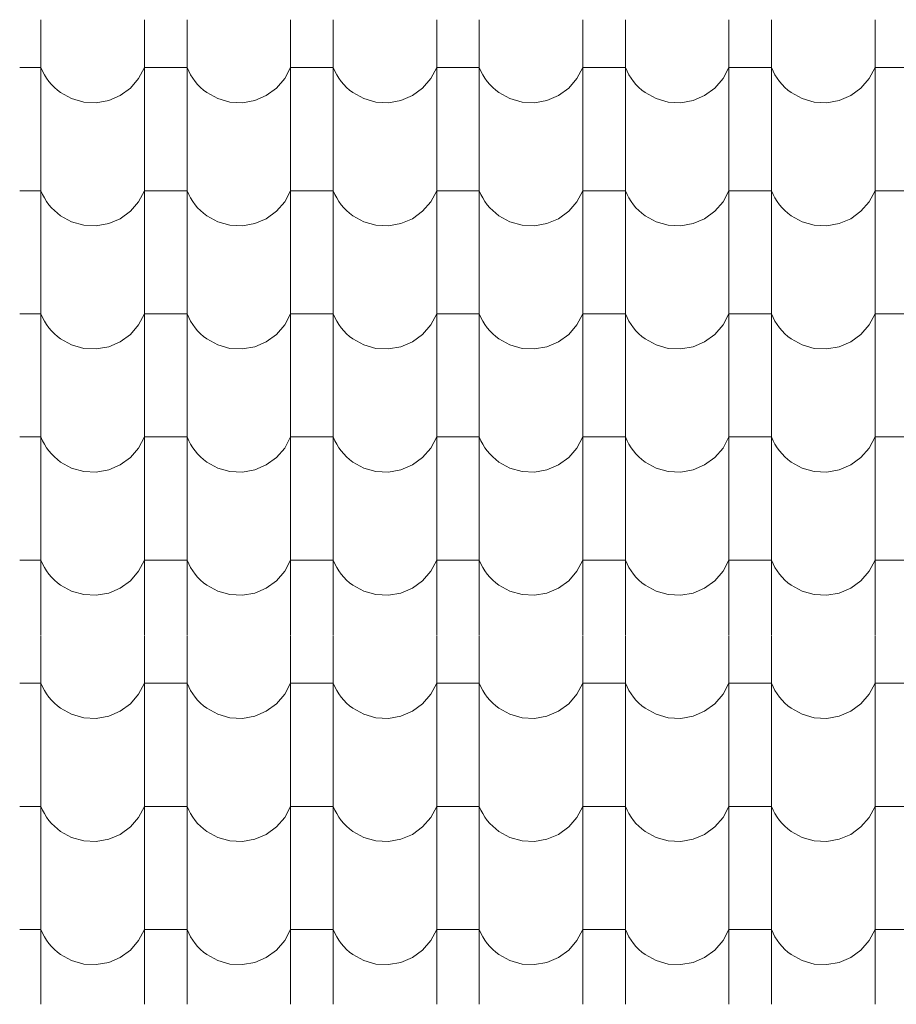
# Model space of a CAD drawing. Header units: millimetres. Extents: x -20699 to 32021, y -4298 to 11971.
# Tile 67 of 74: x -7775 to -6785, y 9107 to 10219. Entities that reach past the tile are written whole.
import ezdxf

# ---------------------------------------------------------------- set-up
doc = ezdxf.new("R2010")
doc.units = ezdxf.units.MM
doc.header["$MEASUREMENT"] = 0
doc.layers.add('A-A_1_Bourané_Výplně - Povrchové', color=7, linetype='Continuous')
doc.layers.add('A-A_1_Konstrukce - střechy a skořepiny', color=7, linetype='Continuous')

# ---------------------------------------------------------------- blocks, each defined once
blk = doc.blocks.new('*X1', base_point=(-21954.7, -8431.5))
at = {"layer": 'A-A_1_Bourané_Výplně - Povrchové', "color": 251, "linetype": 'Continuous', "lineweight": 20, "true_color": 0x6a6a6a}
for p, q in [((-7750.9, 10218.5), (-7750.9, 10080)), ((-7633.9, 10218.5), (-7633.9, 10080)), ((-7585.9, 10218.5), (-7585.9, 10080)), ((-7468.9, 10218.5), (-7468.9, 10080)), ((-7420.9, 10218.5), (-7420.9, 10080)), ((-7303.9, 10218.5), (-7303.9, 10080)), ((-7255.9, 10218.5), (-7255.9, 10080)), ((-7138.9, 10218.5), (-7138.9, 10080)), ((-7090.9, 10218.5), (-7090.9, 10080)), ((-6973.9, 10218.5), (-6973.9, 10080)), ((-6925.9, 10218.5), (-6925.9, 10080)), ((-6808.9, 10218.5), (-6808.9, 10080)), ((-7750.9, 10164.5), (-7774.9, 10164.5)), ((-7750.9, 10164.5), (-7749, 10160.3)), ((-7749, 10160.3), (-7746.9, 10156.3)), ((-7640.6, 10152), (-7633.9, 10164.5)), ((-7609.9, 10164.5), (-7633.9, 10164.5)), ((-7585.9, 10164.5), (-7609.9, 10164.5)), ((-7585.9, 10164.5), (-7584, 10160.3)), ((-7584, 10160.3), (-7581.9, 10156.3)), ((-7475.6, 10152), (-7468.9, 10164.5)), ((-7444.9, 10164.5), (-7468.9, 10164.5)), ((-7420.9, 10164.5), (-7444.9, 10164.5)), ((-7420.9, 10164.5), (-7419, 10160.3)), ((-7419, 10160.3), (-7416.9, 10156.3)), ((-7310.6, 10152), (-7303.9, 10164.5)), ((-7279.9, 10164.5), (-7303.9, 10164.5)), ((-7255.9, 10164.5), (-7279.9, 10164.5)), ((-7255.9, 10164.5), (-7254, 10160.3)), ((-7254, 10160.3), (-7251.9, 10156.3)), ((-7145.6, 10152), (-7138.9, 10164.5)), ((-7114.9, 10164.5), (-7138.9, 10164.5)), ((-7090.9, 10164.5), (-7114.9, 10164.5)), ((-7090.9, 10164.5), (-7089, 10160.3)), ((-7089, 10160.3), (-7086.9, 10156.3)), ((-6980.6, 10152), (-6973.9, 10164.5)), ((-6949.9, 10164.5), (-6973.9, 10164.5)), ((-6925.9, 10164.5), (-6949.9, 10164.5)), ((-6925.9, 10164.5), (-6924, 10160.3)), ((-6924, 10160.3), (-6921.9, 10156.3)), ((-6815.6, 10152), (-6808.9, 10164.5)), ((-6784.9, 10164.5), (-6808.9, 10164.5)), ((-6760.9, 10164.5), (-6784.9, 10164.5)), ((-7746.9, 10156.3), (-7744.5, 10152.4)), ((-7744.5, 10152.4), (-7741.8, 10148.7)), ((-7741.8, 10148.7), (-7738.9, 10145.3)), ((-7649.9, 10141.2), (-7640.6, 10152)), ((-7581.9, 10156.3), (-7579.5, 10152.4)), ((-7579.5, 10152.4), (-7576.8, 10148.7)), ((-7576.8, 10148.7), (-7573.9, 10145.3)), ((-7484.9, 10141.2), (-7475.6, 10152)), ((-7416.9, 10156.3), (-7414.5, 10152.4)), ((-7414.5, 10152.4), (-7411.8, 10148.7)), ((-7411.8, 10148.7), (-7408.9, 10145.3)), ((-7319.9, 10141.2), (-7310.6, 10152)), ((-7251.9, 10156.3), (-7249.5, 10152.4)), ((-7249.5, 10152.4), (-7246.8, 10148.7)), ((-7246.8, 10148.7), (-7243.9, 10145.3)), ((-7154.9, 10141.2), (-7145.6, 10152)), ((-7086.9, 10156.3), (-7084.5, 10152.4)), ((-7084.5, 10152.4), (-7081.8, 10148.7)), ((-7081.8, 10148.7), (-7078.9, 10145.3)), ((-6989.9, 10141.2), (-6980.6, 10152)), ((-6921.9, 10156.3), (-6919.5, 10152.4)), ((-6919.5, 10152.4), (-6916.8, 10148.7)), ((-6916.8, 10148.7), (-6913.9, 10145.3)), ((-6824.9, 10141.2), (-6815.6, 10152)), ((-7738.9, 10145.3), (-7735.7, 10142)), ((-7735.7, 10142), (-7732.3, 10139)), ((-7732.3, 10139), (-7728.7, 10136.2)), ((-7661.4, 10132.9), (-7649.9, 10141.2)), ((-7573.9, 10145.3), (-7570.7, 10142)), ((-7570.7, 10142), (-7567.3, 10139)), ((-7567.3, 10139), (-7563.7, 10136.2)), ((-7496.4, 10132.9), (-7484.9, 10141.2)), ((-7408.9, 10145.3), (-7405.7, 10142)), ((-7405.7, 10142), (-7402.3, 10139)), ((-7402.3, 10139), (-7398.7, 10136.2)), ((-7331.4, 10132.9), (-7319.9, 10141.2)), ((-7243.9, 10145.3), (-7240.7, 10142)), ((-7240.7, 10142), (-7237.3, 10139)), ((-7237.3, 10139), (-7233.7, 10136.2)), ((-7166.4, 10132.9), (-7154.9, 10141.2)), ((-7078.9, 10145.3), (-7075.7, 10142)), ((-7075.7, 10142), (-7072.3, 10139)), ((-7072.3, 10139), (-7068.7, 10136.2)), ((-7001.4, 10132.9), (-6989.9, 10141.2)), ((-6913.9, 10145.3), (-6910.7, 10142)), ((-6910.7, 10142), (-6907.3, 10139)), ((-6907.3, 10139), (-6903.7, 10136.2)), ((-6836.4, 10132.9), (-6824.9, 10141.2)), ((-7728.7, 10136.2), (-7716.2, 10129.4)), ((-7716.2, 10129.4), (-7702.6, 10125.5)), ((-7688.4, 10124.8), (-7674.4, 10127.3)), ((-7674.4, 10127.3), (-7661.4, 10132.9)), ((-7563.7, 10136.2), (-7551.2, 10129.4)), ((-7551.2, 10129.4), (-7537.6, 10125.5)), ((-7523.4, 10124.8), (-7509.4, 10127.3)), ((-7509.4, 10127.3), (-7496.4, 10132.9)), ((-7398.7, 10136.2), (-7386.2, 10129.4)), ((-7386.2, 10129.4), (-7372.6, 10125.5)), ((-7358.4, 10124.8), (-7344.4, 10127.3)), ((-7344.4, 10127.3), (-7331.4, 10132.9)), ((-7233.7, 10136.2), (-7221.2, 10129.4)), ((-7221.2, 10129.4), (-7207.6, 10125.5)), ((-7193.4, 10124.8), (-7179.4, 10127.3)), ((-7179.4, 10127.3), (-7166.4, 10132.9)), ((-7068.7, 10136.2), (-7056.2, 10129.4)), ((-7056.2, 10129.4), (-7042.6, 10125.5)), ((-7028.4, 10124.8), (-7014.4, 10127.3)), ((-7014.4, 10127.3), (-7001.4, 10132.9)), ((-6903.7, 10136.2), (-6891.2, 10129.4)), ((-6891.2, 10129.4), (-6877.6, 10125.5)), ((-6863.4, 10124.8), (-6849.4, 10127.3)), ((-6849.4, 10127.3), (-6836.4, 10132.9)), ((-7702.6, 10125.5), (-7688.4, 10124.8)), ((-7537.6, 10125.5), (-7523.4, 10124.8)), ((-7372.6, 10125.5), (-7358.4, 10124.8)), ((-7207.6, 10125.5), (-7193.4, 10124.8)), ((-7042.6, 10125.5), (-7028.4, 10124.8)), ((-6877.6, 10125.5), (-6863.4, 10124.8)), ((-7750.9, 10079.5), (-7750.9, 9941)), ((-7633.9, 10079.5), (-7633.9, 9941)), ((-7585.9, 10079.5), (-7585.9, 9941)), ((-7468.9, 10079.5), (-7468.9, 9941)), ((-7420.9, 10079.5), (-7420.9, 9941)), ((-7303.9, 10079.5), (-7303.9, 9941)), ((-7255.9, 10079.5), (-7255.9, 9941)), ((-7138.9, 10079.5), (-7138.9, 9941)), ((-7090.9, 10079.5), (-7090.9, 9941)), ((-6973.9, 10079.5), (-6973.9, 9941)), ((-6925.9, 10079.5), (-6925.9, 9941)), ((-6808.9, 10079.5), (-6808.9, 9941)), ((-7750.9, 10025.5), (-7774.9, 10025.5)), ((-7750.9, 10025.5), (-7749, 10021.3)), ((-7749, 10021.3), (-7746.9, 10017.3)), ((-7746.9, 10017.3), (-7744.5, 10013.4)), ((-7640.6, 10013), (-7633.9, 10025.5)), ((-7609.9, 10025.5), (-7633.9, 10025.5)), ((-7585.9, 10025.5), (-7609.9, 10025.5)), ((-7585.9, 10025.5), (-7584, 10021.3)), ((-7584, 10021.3), (-7581.9, 10017.3)), ((-7581.9, 10017.3), (-7579.5, 10013.4)), ((-7475.6, 10013), (-7468.9, 10025.5)), ((-7444.9, 10025.5), (-7468.9, 10025.5)), ((-7420.9, 10025.5), (-7444.9, 10025.5)), ((-7420.9, 10025.5), (-7419, 10021.3)), ((-7419, 10021.3), (-7416.9, 10017.3)), ((-7416.9, 10017.3), (-7414.5, 10013.4)), ((-7310.6, 10013), (-7303.9, 10025.5)), ((-7279.9, 10025.5), (-7303.9, 10025.5)), ((-7255.9, 10025.5), (-7279.9, 10025.5)), ((-7255.9, 10025.5), (-7254, 10021.3)), ((-7254, 10021.3), (-7251.9, 10017.3)), ((-7251.9, 10017.3), (-7249.5, 10013.4)), ((-7145.6, 10013), (-7138.9, 10025.5)), ((-7114.9, 10025.5), (-7138.9, 10025.5)), ((-7090.9, 10025.5), (-7114.9, 10025.5)), ((-7090.9, 10025.5), (-7089, 10021.3)), ((-7089, 10021.3), (-7086.9, 10017.3)), ((-7086.9, 10017.3), (-7084.5, 10013.4)), ((-6980.6, 10013), (-6973.9, 10025.5)), ((-6949.9, 10025.5), (-6973.9, 10025.5)), ((-6925.9, 10025.5), (-6949.9, 10025.5)), ((-6925.9, 10025.5), (-6924, 10021.3)), ((-6924, 10021.3), (-6921.9, 10017.3)), ((-6921.9, 10017.3), (-6919.5, 10013.4)), ((-6815.6, 10013), (-6808.9, 10025.5)), ((-6784.9, 10025.5), (-6808.9, 10025.5)), ((-6760.9, 10025.5), (-6784.9, 10025.5)), ((-7744.5, 10013.4), (-7741.8, 10009.7)), ((-7741.8, 10009.7), (-7738.9, 10006.3)), ((-7738.9, 10006.3), (-7735.7, 10003)), ((-7649.9, 10002.2), (-7640.6, 10013)), ((-7579.5, 10013.4), (-7576.8, 10009.7)), ((-7576.8, 10009.7), (-7573.9, 10006.3)), ((-7573.9, 10006.3), (-7570.7, 10003)), ((-7484.9, 10002.2), (-7475.6, 10013)), ((-7414.5, 10013.4), (-7411.8, 10009.7)), ((-7411.8, 10009.7), (-7408.9, 10006.3)), ((-7408.9, 10006.3), (-7405.7, 10003)), ((-7319.9, 10002.2), (-7310.6, 10013)), ((-7249.5, 10013.4), (-7246.8, 10009.7)), ((-7246.8, 10009.7), (-7243.9, 10006.3)), ((-7243.9, 10006.3), (-7240.7, 10003)), ((-7154.9, 10002.2), (-7145.6, 10013)), ((-7084.5, 10013.4), (-7081.8, 10009.7)), ((-7081.8, 10009.7), (-7078.9, 10006.3)), ((-7078.9, 10006.3), (-7075.7, 10003)), ((-6989.9, 10002.2), (-6980.6, 10013)), ((-6919.5, 10013.4), (-6916.8, 10009.7)), ((-6916.8, 10009.7), (-6913.9, 10006.3)), ((-6913.9, 10006.3), (-6910.7, 10003)), ((-6824.9, 10002.2), (-6815.6, 10013)), ((-7735.7, 10003), (-7732.3, 10000)), ((-7732.3, 10000), (-7728.7, 9997.2)), ((-7728.7, 9997.2), (-7716.2, 9990.4)), ((-7674.4, 9988.3), (-7661.4, 9993.9)), ((-7661.4, 9993.9), (-7649.9, 10002.2)), ((-7570.7, 10003), (-7567.3, 10000)), ((-7567.3, 10000), (-7563.7, 9997.2)), ((-7563.7, 9997.2), (-7551.2, 9990.4)), ((-7509.4, 9988.3), (-7496.4, 9993.9)), ((-7496.4, 9993.9), (-7484.9, 10002.2)), ((-7405.7, 10003), (-7402.3, 10000)), ((-7402.3, 10000), (-7398.7, 9997.2)), ((-7398.7, 9997.2), (-7386.2, 9990.4)), ((-7344.4, 9988.3), (-7331.4, 9993.9)), ((-7331.4, 9993.9), (-7319.9, 10002.2)), ((-7240.7, 10003), (-7237.3, 10000)), ((-7237.3, 10000), (-7233.7, 9997.2)), ((-7233.7, 9997.2), (-7221.2, 9990.4)), ((-7179.4, 9988.3), (-7166.4, 9993.9)), ((-7166.4, 9993.9), (-7154.9, 10002.2)), ((-7075.7, 10003), (-7072.3, 10000)), ((-7072.3, 10000), (-7068.7, 9997.2)), ((-7068.7, 9997.2), (-7056.2, 9990.4)), ((-7014.4, 9988.3), (-7001.4, 9993.9)), ((-7001.4, 9993.9), (-6989.9, 10002.2)), ((-6910.7, 10003), (-6907.3, 10000)), ((-6907.3, 10000), (-6903.7, 9997.2)), ((-6903.7, 9997.2), (-6891.2, 9990.4)), ((-6849.4, 9988.3), (-6836.4, 9993.9)), ((-6836.4, 9993.9), (-6824.9, 10002.2)), ((-7716.2, 9990.4), (-7702.6, 9986.5)), ((-7702.6, 9986.5), (-7688.4, 9985.8)), ((-7688.4, 9985.8), (-7674.4, 9988.3)), ((-7551.2, 9990.4), (-7537.6, 9986.5)), ((-7537.6, 9986.5), (-7523.4, 9985.8)), ((-7523.4, 9985.8), (-7509.4, 9988.3)), ((-7386.2, 9990.4), (-7372.6, 9986.5)), ((-7372.6, 9986.5), (-7358.4, 9985.8)), ((-7358.4, 9985.8), (-7344.4, 9988.3)), ((-7221.2, 9990.4), (-7207.6, 9986.5)), ((-7207.6, 9986.5), (-7193.4, 9985.8)), ((-7193.4, 9985.8), (-7179.4, 9988.3)), ((-7056.2, 9990.4), (-7042.6, 9986.5)), ((-7042.6, 9986.5), (-7028.4, 9985.8)), ((-7028.4, 9985.8), (-7014.4, 9988.3)), ((-6891.2, 9990.4), (-6877.6, 9986.5)), ((-6877.6, 9986.5), (-6863.4, 9985.8)), ((-6863.4, 9985.8), (-6849.4, 9988.3)), ((-7750.9, 9940.5), (-7750.9, 9802)), ((-7633.9, 9940.5), (-7633.9, 9802)), ((-7585.9, 9940.5), (-7585.9, 9802)), ((-7468.9, 9940.5), (-7468.9, 9802)), ((-7420.9, 9940.5), (-7420.9, 9802)), ((-7303.9, 9940.5), (-7303.9, 9802)), ((-7255.9, 9940.5), (-7255.9, 9802)), ((-7138.9, 9940.5), (-7138.9, 9802)), ((-7090.9, 9940.5), (-7090.9, 9802)), ((-6973.9, 9940.5), (-6973.9, 9802)), ((-6925.9, 9940.5), (-6925.9, 9802)), ((-6808.9, 9940.5), (-6808.9, 9802)), ((-7750.9, 9886.5), (-7774.9, 9886.5)), ((-7750.9, 9886.5), (-7749, 9882.3)), ((-7749, 9882.3), (-7746.9, 9878.3)), ((-7640.6, 9874), (-7633.9, 9886.5)), ((-7609.9, 9886.5), (-7633.9, 9886.5)), ((-7585.9, 9886.5), (-7609.9, 9886.5)), ((-7585.9, 9886.5), (-7584, 9882.3)), ((-7584, 9882.3), (-7581.9, 9878.3)), ((-7475.6, 9874), (-7468.9, 9886.5)), ((-7444.9, 9886.5), (-7468.9, 9886.5)), ((-7420.9, 9886.5), (-7444.9, 9886.5)), ((-7420.9, 9886.5), (-7419, 9882.3)), ((-7419, 9882.3), (-7416.9, 9878.3)), ((-7310.6, 9874), (-7303.9, 9886.5)), ((-7279.9, 9886.5), (-7303.9, 9886.5)), ((-7255.9, 9886.5), (-7279.9, 9886.5)), ((-7255.9, 9886.5), (-7254, 9882.3)), ((-7254, 9882.3), (-7251.9, 9878.3)), ((-7145.6, 9874), (-7138.9, 9886.5)), ((-7114.9, 9886.5), (-7138.9, 9886.5)), ((-7090.9, 9886.5), (-7114.9, 9886.5)), ((-7090.9, 9886.5), (-7089, 9882.3)), ((-7089, 9882.3), (-7086.9, 9878.3)), ((-6980.6, 9874), (-6973.9, 9886.5)), ((-6949.9, 9886.5), (-6973.9, 9886.5)), ((-6925.9, 9886.5), (-6949.9, 9886.5)), ((-6925.9, 9886.5), (-6924, 9882.3)), ((-6924, 9882.3), (-6921.9, 9878.3)), ((-6815.6, 9874), (-6808.9, 9886.5)), ((-6784.9, 9886.5), (-6808.9, 9886.5)), ((-6760.9, 9886.5), (-6784.9, 9886.5)), ((-7746.9, 9878.3), (-7744.5, 9874.4)), ((-7744.5, 9874.4), (-7741.8, 9870.7)), ((-7741.8, 9870.7), (-7738.9, 9867.3)), ((-7649.9, 9863.2), (-7640.6, 9874)), ((-7581.9, 9878.3), (-7579.5, 9874.4)), ((-7579.5, 9874.4), (-7576.8, 9870.7)), ((-7576.8, 9870.7), (-7573.9, 9867.3)), ((-7484.9, 9863.2), (-7475.6, 9874)), ((-7416.9, 9878.3), (-7414.5, 9874.4)), ((-7414.5, 9874.4), (-7411.8, 9870.7)), ((-7411.8, 9870.7), (-7408.9, 9867.3)), ((-7319.9, 9863.2), (-7310.6, 9874)), ((-7251.9, 9878.3), (-7249.5, 9874.4)), ((-7249.5, 9874.4), (-7246.8, 9870.7)), ((-7246.8, 9870.7), (-7243.9, 9867.3)), ((-7154.9, 9863.2), (-7145.6, 9874)), ((-7086.9, 9878.3), (-7084.5, 9874.4)), ((-7084.5, 9874.4), (-7081.8, 9870.7)), ((-7081.8, 9870.7), (-7078.9, 9867.3)), ((-6989.9, 9863.2), (-6980.6, 9874)), ((-6921.9, 9878.3), (-6919.5, 9874.4)), ((-6919.5, 9874.4), (-6916.8, 9870.7)), ((-6916.8, 9870.7), (-6913.9, 9867.3)), ((-6824.9, 9863.2), (-6815.6, 9874)), ((-7738.9, 9867.3), (-7735.7, 9864)), ((-7735.7, 9864), (-7732.3, 9861)), ((-7732.3, 9861), (-7728.7, 9858.2)), ((-7661.4, 9854.9), (-7649.9, 9863.2)), ((-7573.9, 9867.3), (-7570.7, 9864)), ((-7570.7, 9864), (-7567.3, 9861)), ((-7567.3, 9861), (-7563.7, 9858.2)), ((-7496.4, 9854.9), (-7484.9, 9863.2)), ((-7408.9, 9867.3), (-7405.7, 9864)), ((-7405.7, 9864), (-7402.3, 9861)), ((-7402.3, 9861), (-7398.7, 9858.2)), ((-7331.4, 9854.9), (-7319.9, 9863.2)), ((-7243.9, 9867.3), (-7240.7, 9864)), ((-7240.7, 9864), (-7237.3, 9861)), ((-7237.3, 9861), (-7233.7, 9858.2)), ((-7166.4, 9854.9), (-7154.9, 9863.2)), ((-7078.9, 9867.3), (-7075.7, 9864)), ((-7075.7, 9864), (-7072.3, 9861)), ((-7072.3, 9861), (-7068.7, 9858.2)), ((-7001.4, 9854.9), (-6989.9, 9863.2)), ((-6913.9, 9867.3), (-6910.7, 9864)), ((-6910.7, 9864), (-6907.3, 9861)), ((-6907.3, 9861), (-6903.7, 9858.2)), ((-6836.4, 9854.9), (-6824.9, 9863.2)), ((-7728.7, 9858.2), (-7716.2, 9851.4)), ((-7716.2, 9851.4), (-7702.6, 9847.5)), ((-7688.4, 9846.8), (-7674.4, 9849.3)), ((-7674.4, 9849.3), (-7661.4, 9854.9)), ((-7563.7, 9858.2), (-7551.2, 9851.4)), ((-7551.2, 9851.4), (-7537.6, 9847.5)), ((-7523.4, 9846.8), (-7509.4, 9849.3)), ((-7509.4, 9849.3), (-7496.4, 9854.9)), ((-7398.7, 9858.2), (-7386.2, 9851.4)), ((-7386.2, 9851.4), (-7372.6, 9847.5)), ((-7358.4, 9846.8), (-7344.4, 9849.3)), ((-7344.4, 9849.3), (-7331.4, 9854.9)), ((-7233.7, 9858.2), (-7221.2, 9851.4)), ((-7221.2, 9851.4), (-7207.6, 9847.5)), ((-7193.4, 9846.8), (-7179.4, 9849.3)), ((-7179.4, 9849.3), (-7166.4, 9854.9)), ((-7068.7, 9858.2), (-7056.2, 9851.4)), ((-7056.2, 9851.4), (-7042.6, 9847.5)), ((-7028.4, 9846.8), (-7014.4, 9849.3)), ((-7014.4, 9849.3), (-7001.4, 9854.9)), ((-6903.7, 9858.2), (-6891.2, 9851.4)), ((-6891.2, 9851.4), (-6877.6, 9847.5)), ((-6863.4, 9846.8), (-6849.4, 9849.3)), ((-6849.4, 9849.3), (-6836.4, 9854.9)), ((-7702.6, 9847.5), (-7688.4, 9846.8)), ((-7537.6, 9847.5), (-7523.4, 9846.8)), ((-7372.6, 9847.5), (-7358.4, 9846.8)), ((-7207.6, 9847.5), (-7193.4, 9846.8)), ((-7042.6, 9847.5), (-7028.4, 9846.8)), ((-6877.6, 9847.5), (-6863.4, 9846.8)), ((-7750.9, 9801.5), (-7750.9, 9663)), ((-7633.9, 9801.5), (-7633.9, 9663)), ((-7585.9, 9801.5), (-7585.9, 9663)), ((-7468.9, 9801.5), (-7468.9, 9663)), ((-7420.9, 9801.5), (-7420.9, 9663)), ((-7303.9, 9801.5), (-7303.9, 9663)), ((-7255.9, 9801.5), (-7255.9, 9663)), ((-7138.9, 9801.5), (-7138.9, 9663)), ((-7090.9, 9801.5), (-7090.9, 9663)), ((-6973.9, 9801.5), (-6973.9, 9663)), ((-6925.9, 9801.5), (-6925.9, 9663)), ((-6808.9, 9801.5), (-6808.9, 9663)), ((-7750.9, 9747.5), (-7774.9, 9747.5)), ((-7750.9, 9747.5), (-7749, 9743.3)), ((-7749, 9743.3), (-7746.9, 9739.3)), ((-7746.9, 9739.3), (-7744.5, 9735.4)), ((-7640.6, 9735), (-7633.9, 9747.5)), ((-7609.9, 9747.5), (-7633.9, 9747.5)), ((-7585.9, 9747.5), (-7609.9, 9747.5)), ((-7585.9, 9747.5), (-7584, 9743.3)), ((-7584, 9743.3), (-7581.9, 9739.3)), ((-7581.9, 9739.3), (-7579.5, 9735.4)), ((-7475.6, 9735), (-7468.9, 9747.5)), ((-7444.9, 9747.5), (-7468.9, 9747.5)), ((-7420.9, 9747.5), (-7444.9, 9747.5)), ((-7420.9, 9747.5), (-7419, 9743.3)), ((-7419, 9743.3), (-7416.9, 9739.3)), ((-7416.9, 9739.3), (-7414.5, 9735.4)), ((-7310.6, 9735), (-7303.9, 9747.5)), ((-7279.9, 9747.5), (-7303.9, 9747.5)), ((-7255.9, 9747.5), (-7279.9, 9747.5)), ((-7255.9, 9747.5), (-7254, 9743.3)), ((-7254, 9743.3), (-7251.9, 9739.3)), ((-7251.9, 9739.3), (-7249.5, 9735.4)), ((-7145.6, 9735), (-7138.9, 9747.5)), ((-7114.9, 9747.5), (-7138.9, 9747.5)), ((-7090.9, 9747.5), (-7114.9, 9747.5)), ((-7090.9, 9747.5), (-7089, 9743.3)), ((-7089, 9743.3), (-7086.9, 9739.3)), ((-7086.9, 9739.3), (-7084.5, 9735.4)), ((-6980.6, 9735), (-6973.9, 9747.5)), ((-6949.9, 9747.5), (-6973.9, 9747.5)), ((-6925.9, 9747.5), (-6949.9, 9747.5)), ((-6925.9, 9747.5), (-6924, 9743.3)), ((-6924, 9743.3), (-6921.9, 9739.3)), ((-6921.9, 9739.3), (-6919.5, 9735.4)), ((-6815.6, 9735), (-6808.9, 9747.5)), ((-6784.9, 9747.5), (-6808.9, 9747.5)), ((-6760.9, 9747.5), (-6784.9, 9747.5)), ((-7744.5, 9735.4), (-7741.8, 9731.7)), ((-7741.8, 9731.7), (-7738.9, 9728.3)), ((-7738.9, 9728.3), (-7735.7, 9725)), ((-7649.9, 9724.2), (-7640.6, 9735)), ((-7579.5, 9735.4), (-7576.8, 9731.7)), ((-7576.8, 9731.7), (-7573.9, 9728.3)), ((-7573.9, 9728.3), (-7570.7, 9725)), ((-7484.9, 9724.2), (-7475.6, 9735)), ((-7414.5, 9735.4), (-7411.8, 9731.7)), ((-7411.8, 9731.7), (-7408.9, 9728.3)), ((-7408.9, 9728.3), (-7405.7, 9725)), ((-7319.9, 9724.2), (-7310.6, 9735)), ((-7249.5, 9735.4), (-7246.8, 9731.7)), ((-7246.8, 9731.7), (-7243.9, 9728.3)), ((-7243.9, 9728.3), (-7240.7, 9725)), ((-7154.9, 9724.2), (-7145.6, 9735)), ((-7084.5, 9735.4), (-7081.8, 9731.7)), ((-7081.8, 9731.7), (-7078.9, 9728.3)), ((-7078.9, 9728.3), (-7075.7, 9725)), ((-6989.9, 9724.2), (-6980.6, 9735)), ((-6919.5, 9735.4), (-6916.8, 9731.7)), ((-6916.8, 9731.7), (-6913.9, 9728.3)), ((-6913.9, 9728.3), (-6910.7, 9725)), ((-6824.9, 9724.2), (-6815.6, 9735)), ((-7735.7, 9725), (-7732.3, 9722)), ((-7732.3, 9722), (-7728.7, 9719.2)), ((-7728.7, 9719.2), (-7716.2, 9712.4)), ((-7674.4, 9710.3), (-7661.4, 9715.9)), ((-7661.4, 9715.9), (-7649.9, 9724.2)), ((-7570.7, 9725), (-7567.3, 9722)), ((-7567.3, 9722), (-7563.7, 9719.2)), ((-7563.7, 9719.2), (-7551.2, 9712.4)), ((-7509.4, 9710.3), (-7496.4, 9715.9)), ((-7496.4, 9715.9), (-7484.9, 9724.2)), ((-7405.7, 9725), (-7402.3, 9722)), ((-7402.3, 9722), (-7398.7, 9719.2)), ((-7398.7, 9719.2), (-7386.2, 9712.4)), ((-7344.4, 9710.3), (-7331.4, 9715.9)), ((-7331.4, 9715.9), (-7319.9, 9724.2)), ((-7240.7, 9725), (-7237.3, 9722)), ((-7237.3, 9722), (-7233.7, 9719.2)), ((-7233.7, 9719.2), (-7221.2, 9712.4)), ((-7179.4, 9710.3), (-7166.4, 9715.9)), ((-7166.4, 9715.9), (-7154.9, 9724.2)), ((-7075.7, 9725), (-7072.3, 9722)), ((-7072.3, 9722), (-7068.7, 9719.2)), ((-7068.7, 9719.2), (-7056.2, 9712.4)), ((-7014.4, 9710.3), (-7001.4, 9715.9)), ((-7001.4, 9715.9), (-6989.9, 9724.2)), ((-6910.7, 9725), (-6907.3, 9722)), ((-6907.3, 9722), (-6903.7, 9719.2)), ((-6903.7, 9719.2), (-6891.2, 9712.4)), ((-6849.4, 9710.3), (-6836.4, 9715.9)), ((-6836.4, 9715.9), (-6824.9, 9724.2)), ((-7716.2, 9712.4), (-7702.6, 9708.5)), ((-7702.6, 9708.5), (-7688.4, 9707.8)), ((-7688.4, 9707.8), (-7674.4, 9710.3)), ((-7551.2, 9712.4), (-7537.6, 9708.5)), ((-7537.6, 9708.5), (-7523.4, 9707.8)), ((-7523.4, 9707.8), (-7509.4, 9710.3)), ((-7386.2, 9712.4), (-7372.6, 9708.5)), ((-7372.6, 9708.5), (-7358.4, 9707.8)), ((-7358.4, 9707.8), (-7344.4, 9710.3)), ((-7221.2, 9712.4), (-7207.6, 9708.5)), ((-7207.6, 9708.5), (-7193.4, 9707.8)), ((-7193.4, 9707.8), (-7179.4, 9710.3)), ((-7056.2, 9712.4), (-7042.6, 9708.5)), ((-7042.6, 9708.5), (-7028.4, 9707.8)), ((-7028.4, 9707.8), (-7014.4, 9710.3)), ((-6891.2, 9712.4), (-6877.6, 9708.5)), ((-6877.6, 9708.5), (-6863.4, 9707.8)), ((-6863.4, 9707.8), (-6849.4, 9710.3)), ((-7750.9, 9662.5), (-7750.9, 9524)), ((-7633.9, 9662.5), (-7633.9, 9524)), ((-7585.9, 9662.5), (-7585.9, 9524)), ((-7468.9, 9662.5), (-7468.9, 9524)), ((-7420.9, 9662.5), (-7420.9, 9524)), ((-7303.9, 9662.5), (-7303.9, 9524)), ((-7255.9, 9662.5), (-7255.9, 9524)), ((-7138.9, 9662.5), (-7138.9, 9524)), ((-7090.9, 9662.5), (-7090.9, 9524)), ((-6973.9, 9662.5), (-6973.9, 9524)), ((-6925.9, 9662.5), (-6925.9, 9524)), ((-6808.9, 9662.5), (-6808.9, 9524)), ((-7750.9, 9608.5), (-7774.9, 9608.5)), ((-7750.9, 9608.5), (-7749, 9604.3)), ((-7749, 9604.3), (-7746.9, 9600.3)), ((-7640.6, 9596), (-7633.9, 9608.5)), ((-7609.9, 9608.5), (-7633.9, 9608.5)), ((-7585.9, 9608.5), (-7609.9, 9608.5)), ((-7585.9, 9608.5), (-7584, 9604.3)), ((-7584, 9604.3), (-7581.9, 9600.3)), ((-7475.6, 9596), (-7468.9, 9608.5)), ((-7444.9, 9608.5), (-7468.9, 9608.5)), ((-7420.9, 9608.5), (-7444.9, 9608.5)), ((-7420.9, 9608.5), (-7419, 9604.3)), ((-7419, 9604.3), (-7416.9, 9600.3)), ((-7310.6, 9596), (-7303.9, 9608.5)), ((-7279.9, 9608.5), (-7303.9, 9608.5)), ((-7255.9, 9608.5), (-7279.9, 9608.5)), ((-7255.9, 9608.5), (-7254, 9604.3)), ((-7254, 9604.3), (-7251.9, 9600.3)), ((-7145.6, 9596), (-7138.9, 9608.5)), ((-7114.9, 9608.5), (-7138.9, 9608.5)), ((-7090.9, 9608.5), (-7114.9, 9608.5)), ((-7090.9, 9608.5), (-7089, 9604.3)), ((-7089, 9604.3), (-7086.9, 9600.3)), ((-6980.6, 9596), (-6973.9, 9608.5)), ((-6949.9, 9608.5), (-6973.9, 9608.5)), ((-6925.9, 9608.5), (-6949.9, 9608.5)), ((-6925.9, 9608.5), (-6924, 9604.3)), ((-6924, 9604.3), (-6921.9, 9600.3)), ((-6815.6, 9596), (-6808.9, 9608.5)), ((-6784.9, 9608.5), (-6808.9, 9608.5)), ((-6760.9, 9608.5), (-6784.9, 9608.5)), ((-7746.9, 9600.3), (-7744.5, 9596.4)), ((-7744.5, 9596.4), (-7741.8, 9592.7)), ((-7741.8, 9592.7), (-7738.9, 9589.3)), ((-7649.9, 9585.2), (-7640.6, 9596)), ((-7581.9, 9600.3), (-7579.5, 9596.4)), ((-7579.5, 9596.4), (-7576.8, 9592.7)), ((-7576.8, 9592.7), (-7573.9, 9589.3)), ((-7484.9, 9585.2), (-7475.6, 9596)), ((-7416.9, 9600.3), (-7414.5, 9596.4)), ((-7414.5, 9596.4), (-7411.8, 9592.7)), ((-7411.8, 9592.7), (-7408.9, 9589.3)), ((-7319.9, 9585.2), (-7310.6, 9596)), ((-7251.9, 9600.3), (-7249.5, 9596.4)), ((-7249.5, 9596.4), (-7246.8, 9592.7)), ((-7246.8, 9592.7), (-7243.9, 9589.3)), ((-7154.9, 9585.2), (-7145.6, 9596)), ((-7086.9, 9600.3), (-7084.5, 9596.4)), ((-7084.5, 9596.4), (-7081.8, 9592.7)), ((-7081.8, 9592.7), (-7078.9, 9589.3)), ((-6989.9, 9585.2), (-6980.6, 9596)), ((-6921.9, 9600.3), (-6919.5, 9596.4)), ((-6919.5, 9596.4), (-6916.8, 9592.7)), ((-6916.8, 9592.7), (-6913.9, 9589.3)), ((-6824.9, 9585.2), (-6815.6, 9596)), ((-7738.9, 9589.3), (-7735.7, 9586)), ((-7735.7, 9586), (-7732.3, 9583)), ((-7732.3, 9583), (-7728.7, 9580.2)), ((-7661.4, 9576.9), (-7649.9, 9585.2)), ((-7573.9, 9589.3), (-7570.7, 9586)), ((-7570.7, 9586), (-7567.3, 9583)), ((-7567.3, 9583), (-7563.7, 9580.2)), ((-7496.4, 9576.9), (-7484.9, 9585.2)), ((-7408.9, 9589.3), (-7405.7, 9586)), ((-7405.7, 9586), (-7402.3, 9583)), ((-7402.3, 9583), (-7398.7, 9580.2)), ((-7331.4, 9576.9), (-7319.9, 9585.2)), ((-7243.9, 9589.3), (-7240.7, 9586)), ((-7240.7, 9586), (-7237.3, 9583)), ((-7237.3, 9583), (-7233.7, 9580.2)), ((-7166.4, 9576.9), (-7154.9, 9585.2)), ((-7078.9, 9589.3), (-7075.7, 9586)), ((-7075.7, 9586), (-7072.3, 9583)), ((-7072.3, 9583), (-7068.7, 9580.2)), ((-7001.4, 9576.9), (-6989.9, 9585.2)), ((-6913.9, 9589.3), (-6910.7, 9586)), ((-6910.7, 9586), (-6907.3, 9583)), ((-6907.3, 9583), (-6903.7, 9580.2)), ((-6836.4, 9576.9), (-6824.9, 9585.2)), ((-7728.7, 9580.2), (-7716.2, 9573.4)), ((-7716.2, 9573.4), (-7702.6, 9569.5)), ((-7688.4, 9568.8), (-7674.4, 9571.3)), ((-7674.4, 9571.3), (-7661.4, 9576.9)), ((-7563.7, 9580.2), (-7551.2, 9573.4)), ((-7551.2, 9573.4), (-7537.6, 9569.5)), ((-7523.4, 9568.8), (-7509.4, 9571.3)), ((-7509.4, 9571.3), (-7496.4, 9576.9)), ((-7398.7, 9580.2), (-7386.2, 9573.4)), ((-7386.2, 9573.4), (-7372.6, 9569.5)), ((-7358.4, 9568.8), (-7344.4, 9571.3)), ((-7344.4, 9571.3), (-7331.4, 9576.9)), ((-7233.7, 9580.2), (-7221.2, 9573.4)), ((-7221.2, 9573.4), (-7207.6, 9569.5)), ((-7193.4, 9568.8), (-7179.4, 9571.3)), ((-7179.4, 9571.3), (-7166.4, 9576.9)), ((-7068.7, 9580.2), (-7056.2, 9573.4)), ((-7056.2, 9573.4), (-7042.6, 9569.5)), ((-7028.4, 9568.8), (-7014.4, 9571.3)), ((-7014.4, 9571.3), (-7001.4, 9576.9)), ((-6903.7, 9580.2), (-6891.2, 9573.4)), ((-6891.2, 9573.4), (-6877.6, 9569.5)), ((-6863.4, 9568.8), (-6849.4, 9571.3)), ((-6849.4, 9571.3), (-6836.4, 9576.9)), ((-7702.6, 9569.5), (-7688.4, 9568.8)), ((-7537.6, 9569.5), (-7523.4, 9568.8)), ((-7372.6, 9569.5), (-7358.4, 9568.8)), ((-7207.6, 9569.5), (-7193.4, 9568.8)), ((-7042.6, 9569.5), (-7028.4, 9568.8)), ((-6877.6, 9569.5), (-6863.4, 9568.8)), ((-7750.9, 9523.5), (-7750.9, 9385)), ((-7633.9, 9523.5), (-7633.9, 9385)), ((-7585.9, 9523.5), (-7585.9, 9385)), ((-7468.9, 9523.5), (-7468.9, 9385)), ((-7420.9, 9523.5), (-7420.9, 9385)), ((-7303.9, 9523.5), (-7303.9, 9385)), ((-7255.9, 9523.5), (-7255.9, 9385)), ((-7138.9, 9523.5), (-7138.9, 9385)), ((-7090.9, 9523.5), (-7090.9, 9385)), ((-6973.9, 9523.5), (-6973.9, 9385)), ((-6925.9, 9523.5), (-6925.9, 9385)), ((-6808.9, 9523.5), (-6808.9, 9385)), ((-7750.9, 9469.5), (-7774.9, 9469.5)), ((-7750.9, 9469.5), (-7749, 9465.3)), ((-7749, 9465.3), (-7746.9, 9461.3)), ((-7746.9, 9461.3), (-7744.5, 9457.4)), ((-7640.6, 9457), (-7633.9, 9469.5)), ((-7609.9, 9469.5), (-7633.9, 9469.5)), ((-7585.9, 9469.5), (-7609.9, 9469.5)), ((-7585.9, 9469.5), (-7584, 9465.3)), ((-7584, 9465.3), (-7581.9, 9461.3)), ((-7581.9, 9461.3), (-7579.5, 9457.4)), ((-7475.6, 9457), (-7468.9, 9469.5)), ((-7444.9, 9469.5), (-7468.9, 9469.5)), ((-7420.9, 9469.5), (-7444.9, 9469.5)), ((-7420.9, 9469.5), (-7419, 9465.3)), ((-7419, 9465.3), (-7416.9, 9461.3)), ((-7416.9, 9461.3), (-7414.5, 9457.4)), ((-7310.6, 9457), (-7303.9, 9469.5)), ((-7279.9, 9469.5), (-7303.9, 9469.5)), ((-7255.9, 9469.5), (-7279.9, 9469.5)), ((-7255.9, 9469.5), (-7254, 9465.3)), ((-7254, 9465.3), (-7251.9, 9461.3)), ((-7251.9, 9461.3), (-7249.5, 9457.4)), ((-7145.6, 9457), (-7138.9, 9469.5)), ((-7114.9, 9469.5), (-7138.9, 9469.5)), ((-7090.9, 9469.5), (-7114.9, 9469.5)), ((-7090.9, 9469.5), (-7089, 9465.3)), ((-7089, 9465.3), (-7086.9, 9461.3)), ((-7086.9, 9461.3), (-7084.5, 9457.4)), ((-6980.6, 9457), (-6973.9, 9469.5)), ((-6949.9, 9469.5), (-6973.9, 9469.5)), ((-6925.9, 9469.5), (-6949.9, 9469.5)), ((-6925.9, 9469.5), (-6924, 9465.3)), ((-6924, 9465.3), (-6921.9, 9461.3)), ((-6921.9, 9461.3), (-6919.5, 9457.4)), ((-6815.6, 9457), (-6808.9, 9469.5)), ((-6784.9, 9469.5), (-6808.9, 9469.5)), ((-6760.9, 9469.5), (-6784.9, 9469.5)), ((-7744.5, 9457.4), (-7741.8, 9453.7)), ((-7741.8, 9453.7), (-7738.9, 9450.3)), ((-7738.9, 9450.3), (-7735.7, 9447)), ((-7649.9, 9446.2), (-7640.6, 9457)), ((-7579.5, 9457.4), (-7576.8, 9453.7)), ((-7576.8, 9453.7), (-7573.9, 9450.3)), ((-7573.9, 9450.3), (-7570.7, 9447)), ((-7484.9, 9446.2), (-7475.6, 9457)), ((-7414.5, 9457.4), (-7411.8, 9453.7)), ((-7411.8, 9453.7), (-7408.9, 9450.3)), ((-7408.9, 9450.3), (-7405.7, 9447)), ((-7319.9, 9446.2), (-7310.6, 9457)), ((-7249.5, 9457.4), (-7246.8, 9453.7)), ((-7246.8, 9453.7), (-7243.9, 9450.3)), ((-7243.9, 9450.3), (-7240.7, 9447)), ((-7154.9, 9446.2), (-7145.6, 9457)), ((-7084.5, 9457.4), (-7081.8, 9453.7)), ((-7081.8, 9453.7), (-7078.9, 9450.3)), ((-7078.9, 9450.3), (-7075.7, 9447)), ((-6989.9, 9446.2), (-6980.6, 9457)), ((-6919.5, 9457.4), (-6916.8, 9453.7)), ((-6916.8, 9453.7), (-6913.9, 9450.3)), ((-6913.9, 9450.3), (-6910.7, 9447)), ((-6824.9, 9446.2), (-6815.6, 9457)), ((-7735.7, 9447), (-7732.3, 9444)), ((-7732.3, 9444), (-7728.7, 9441.2)), ((-7728.7, 9441.2), (-7716.2, 9434.4)), ((-7674.4, 9432.3), (-7661.4, 9437.9)), ((-7661.4, 9437.9), (-7649.9, 9446.2)), ((-7570.7, 9447), (-7567.3, 9444)), ((-7567.3, 9444), (-7563.7, 9441.2)), ((-7563.7, 9441.2), (-7551.2, 9434.4)), ((-7509.4, 9432.3), (-7496.4, 9437.9)), ((-7496.4, 9437.9), (-7484.9, 9446.2)), ((-7405.7, 9447), (-7402.3, 9444)), ((-7402.3, 9444), (-7398.7, 9441.2)), ((-7398.7, 9441.2), (-7386.2, 9434.4)), ((-7344.4, 9432.3), (-7331.4, 9437.9)), ((-7331.4, 9437.9), (-7319.9, 9446.2)), ((-7240.7, 9447), (-7237.3, 9444)), ((-7237.3, 9444), (-7233.7, 9441.2)), ((-7233.7, 9441.2), (-7221.2, 9434.4)), ((-7179.4, 9432.3), (-7166.4, 9437.9)), ((-7166.4, 9437.9), (-7154.9, 9446.2)), ((-7075.7, 9447), (-7072.3, 9444)), ((-7072.3, 9444), (-7068.7, 9441.2)), ((-7068.7, 9441.2), (-7056.2, 9434.4)), ((-7014.4, 9432.3), (-7001.4, 9437.9)), ((-7001.4, 9437.9), (-6989.9, 9446.2)), ((-6910.7, 9447), (-6907.3, 9444)), ((-6907.3, 9444), (-6903.7, 9441.2)), ((-6903.7, 9441.2), (-6891.2, 9434.4)), ((-6849.4, 9432.3), (-6836.4, 9437.9)), ((-6836.4, 9437.9), (-6824.9, 9446.2)), ((-7716.2, 9434.4), (-7702.6, 9430.5)), ((-7702.6, 9430.5), (-7688.4, 9429.8)), ((-7688.4, 9429.8), (-7674.4, 9432.3)), ((-7551.2, 9434.4), (-7537.6, 9430.5)), ((-7537.6, 9430.5), (-7523.4, 9429.8)), ((-7523.4, 9429.8), (-7509.4, 9432.3)), ((-7386.2, 9434.4), (-7372.6, 9430.5)), ((-7372.6, 9430.5), (-7358.4, 9429.8)), ((-7358.4, 9429.8), (-7344.4, 9432.3)), ((-7221.2, 9434.4), (-7207.6, 9430.5)), ((-7207.6, 9430.5), (-7193.4, 9429.8)), ((-7193.4, 9429.8), (-7179.4, 9432.3)), ((-7056.2, 9434.4), (-7042.6, 9430.5)), ((-7042.6, 9430.5), (-7028.4, 9429.8)), ((-7028.4, 9429.8), (-7014.4, 9432.3)), ((-6891.2, 9434.4), (-6877.6, 9430.5)), ((-6877.6, 9430.5), (-6863.4, 9429.8)), ((-6863.4, 9429.8), (-6849.4, 9432.3)), ((-7750.9, 9384.5), (-7750.9, 9246)), ((-7633.9, 9384.5), (-7633.9, 9246)), ((-7585.9, 9384.5), (-7585.9, 9246)), ((-7468.9, 9384.5), (-7468.9, 9246)), ((-7420.9, 9384.5), (-7420.9, 9246)), ((-7303.9, 9384.5), (-7303.9, 9246)), ((-7255.9, 9384.5), (-7255.9, 9246)), ((-7138.9, 9384.5), (-7138.9, 9246)), ((-7090.9, 9384.5), (-7090.9, 9246)), ((-6973.9, 9384.5), (-6973.9, 9246)), ((-6925.9, 9384.5), (-6925.9, 9246)), ((-6808.9, 9384.5), (-6808.9, 9246)), ((-7750.9, 9330.5), (-7774.9, 9330.5)), ((-7750.9, 9330.5), (-7749, 9326.3)), ((-7749, 9326.3), (-7746.9, 9322.3)), ((-7640.6, 9318), (-7633.9, 9330.5)), ((-7609.9, 9330.5), (-7633.9, 9330.5)), ((-7585.9, 9330.5), (-7609.9, 9330.5)), ((-7585.9, 9330.5), (-7584, 9326.3)), ((-7584, 9326.3), (-7581.9, 9322.3)), ((-7475.6, 9318), (-7468.9, 9330.5)), ((-7444.9, 9330.5), (-7468.9, 9330.5)), ((-7420.9, 9330.5), (-7444.9, 9330.5)), ((-7420.9, 9330.5), (-7419, 9326.3)), ((-7419, 9326.3), (-7416.9, 9322.3)), ((-7310.6, 9318), (-7303.9, 9330.5)), ((-7279.9, 9330.5), (-7303.9, 9330.5)), ((-7255.9, 9330.5), (-7279.9, 9330.5)), ((-7255.9, 9330.5), (-7254, 9326.3)), ((-7254, 9326.3), (-7251.9, 9322.3)), ((-7145.6, 9318), (-7138.9, 9330.5)), ((-7114.9, 9330.5), (-7138.9, 9330.5)), ((-7090.9, 9330.5), (-7114.9, 9330.5)), ((-7090.9, 9330.5), (-7089, 9326.3)), ((-7089, 9326.3), (-7086.9, 9322.3)), ((-6980.6, 9318), (-6973.9, 9330.5)), ((-6949.9, 9330.5), (-6973.9, 9330.5)), ((-6925.9, 9330.5), (-6949.9, 9330.5)), ((-6925.9, 9330.5), (-6924, 9326.3)), ((-6924, 9326.3), (-6921.9, 9322.3)), ((-6815.6, 9318), (-6808.9, 9330.5)), ((-6784.9, 9330.5), (-6808.9, 9330.5)), ((-6760.9, 9330.5), (-6784.9, 9330.5)), ((-7746.9, 9322.3), (-7744.5, 9318.4)), ((-7744.5, 9318.4), (-7741.8, 9314.7)), ((-7741.8, 9314.7), (-7738.9, 9311.3)), ((-7649.9, 9307.2), (-7640.6, 9318)), ((-7581.9, 9322.3), (-7579.5, 9318.4)), ((-7579.5, 9318.4), (-7576.8, 9314.7)), ((-7576.8, 9314.7), (-7573.9, 9311.3)), ((-7484.9, 9307.2), (-7475.6, 9318)), ((-7416.9, 9322.3), (-7414.5, 9318.4)), ((-7414.5, 9318.4), (-7411.8, 9314.7)), ((-7411.8, 9314.7), (-7408.9, 9311.3)), ((-7319.9, 9307.2), (-7310.6, 9318)), ((-7251.9, 9322.3), (-7249.5, 9318.4)), ((-7249.5, 9318.4), (-7246.8, 9314.7)), ((-7246.8, 9314.7), (-7243.9, 9311.3)), ((-7154.9, 9307.2), (-7145.6, 9318)), ((-7086.9, 9322.3), (-7084.5, 9318.4)), ((-7084.5, 9318.4), (-7081.8, 9314.7)), ((-7081.8, 9314.7), (-7078.9, 9311.3)), ((-6989.9, 9307.2), (-6980.6, 9318)), ((-6921.9, 9322.3), (-6919.5, 9318.4)), ((-6919.5, 9318.4), (-6916.8, 9314.7)), ((-6916.8, 9314.7), (-6913.9, 9311.3)), ((-6824.9, 9307.2), (-6815.6, 9318)), ((-7738.9, 9311.3), (-7735.7, 9308)), ((-7735.7, 9308), (-7732.3, 9305)), ((-7732.3, 9305), (-7728.7, 9302.2)), ((-7661.4, 9298.9), (-7649.9, 9307.2)), ((-7573.9, 9311.3), (-7570.7, 9308)), ((-7570.7, 9308), (-7567.3, 9305)), ((-7567.3, 9305), (-7563.7, 9302.2)), ((-7496.4, 9298.9), (-7484.9, 9307.2)), ((-7408.9, 9311.3), (-7405.7, 9308)), ((-7405.7, 9308), (-7402.3, 9305)), ((-7402.3, 9305), (-7398.7, 9302.2)), ((-7331.4, 9298.9), (-7319.9, 9307.2)), ((-7243.9, 9311.3), (-7240.7, 9308)), ((-7240.7, 9308), (-7237.3, 9305)), ((-7237.3, 9305), (-7233.7, 9302.2)), ((-7166.4, 9298.9), (-7154.9, 9307.2)), ((-7078.9, 9311.3), (-7075.7, 9308)), ((-7075.7, 9308), (-7072.3, 9305)), ((-7072.3, 9305), (-7068.7, 9302.2)), ((-7001.4, 9298.9), (-6989.9, 9307.2)), ((-6913.9, 9311.3), (-6910.7, 9308)), ((-6910.7, 9308), (-6907.3, 9305)), ((-6907.3, 9305), (-6903.7, 9302.2)), ((-6836.4, 9298.9), (-6824.9, 9307.2)), ((-7728.7, 9302.2), (-7716.2, 9295.4)), ((-7716.2, 9295.4), (-7702.6, 9291.5)), ((-7688.4, 9290.8), (-7674.4, 9293.3)), ((-7674.4, 9293.3), (-7661.4, 9298.9)), ((-7563.7, 9302.2), (-7551.2, 9295.4)), ((-7551.2, 9295.4), (-7537.6, 9291.5)), ((-7523.4, 9290.8), (-7509.4, 9293.3)), ((-7509.4, 9293.3), (-7496.4, 9298.9)), ((-7398.7, 9302.2), (-7386.2, 9295.4)), ((-7386.2, 9295.4), (-7372.6, 9291.5)), ((-7358.4, 9290.8), (-7344.4, 9293.3)), ((-7344.4, 9293.3), (-7331.4, 9298.9)), ((-7233.7, 9302.2), (-7221.2, 9295.4)), ((-7221.2, 9295.4), (-7207.6, 9291.5)), ((-7193.4, 9290.8), (-7179.4, 9293.3)), ((-7179.4, 9293.3), (-7166.4, 9298.9)), ((-7068.7, 9302.2), (-7056.2, 9295.4)), ((-7056.2, 9295.4), (-7042.6, 9291.5)), ((-7028.4, 9290.8), (-7014.4, 9293.3)), ((-7014.4, 9293.3), (-7001.4, 9298.9)), ((-6903.7, 9302.2), (-6891.2, 9295.4)), ((-6891.2, 9295.4), (-6877.6, 9291.5)), ((-6863.4, 9290.8), (-6849.4, 9293.3)), ((-6849.4, 9293.3), (-6836.4, 9298.9)), ((-7702.6, 9291.5), (-7688.4, 9290.8)), ((-7537.6, 9291.5), (-7523.4, 9290.8)), ((-7372.6, 9291.5), (-7358.4, 9290.8)), ((-7207.6, 9291.5), (-7193.4, 9290.8)), ((-7042.6, 9291.5), (-7028.4, 9290.8)), ((-6877.6, 9291.5), (-6863.4, 9290.8)), ((-7750.9, 9245.5), (-7750.9, 9107)), ((-7633.9, 9245.5), (-7633.9, 9107)), ((-7585.9, 9245.5), (-7585.9, 9107)), ((-7468.9, 9245.5), (-7468.9, 9107)), ((-7420.9, 9245.5), (-7420.9, 9107)), ((-7303.9, 9245.5), (-7303.9, 9107)), ((-7255.9, 9245.5), (-7255.9, 9107)), ((-7138.9, 9245.5), (-7138.9, 9107)), ((-7090.9, 9245.5), (-7090.9, 9107)), ((-6973.9, 9245.5), (-6973.9, 9107)), ((-6925.9, 9245.5), (-6925.9, 9107)), ((-6808.9, 9245.5), (-6808.9, 9107)), ((-7750.9, 9191.5), (-7774.9, 9191.5)), ((-7750.9, 9191.5), (-7749, 9187.3)), ((-7749, 9187.3), (-7746.9, 9183.3)), ((-7746.9, 9183.3), (-7744.5, 9179.4)), ((-7640.6, 9179), (-7633.9, 9191.5)), ((-7609.9, 9191.5), (-7633.9, 9191.5)), ((-7585.9, 9191.5), (-7609.9, 9191.5)), ((-7585.9, 9191.5), (-7584, 9187.3)), ((-7584, 9187.3), (-7581.9, 9183.3)), ((-7581.9, 9183.3), (-7579.5, 9179.4)), ((-7475.6, 9179), (-7468.9, 9191.5)), ((-7444.9, 9191.5), (-7468.9, 9191.5)), ((-7420.9, 9191.5), (-7444.9, 9191.5)), ((-7420.9, 9191.5), (-7419, 9187.3)), ((-7419, 9187.3), (-7416.9, 9183.3)), ((-7416.9, 9183.3), (-7414.5, 9179.4)), ((-7310.6, 9179), (-7303.9, 9191.5)), ((-7279.9, 9191.5), (-7303.9, 9191.5)), ((-7255.9, 9191.5), (-7279.9, 9191.5)), ((-7255.9, 9191.5), (-7254, 9187.3)), ((-7254, 9187.3), (-7251.9, 9183.3)), ((-7251.9, 9183.3), (-7249.5, 9179.4)), ((-7145.6, 9179), (-7138.9, 9191.5)), ((-7114.9, 9191.5), (-7138.9, 9191.5)), ((-7090.9, 9191.5), (-7114.9, 9191.5)), ((-7090.9, 9191.5), (-7089, 9187.3)), ((-7089, 9187.3), (-7086.9, 9183.3)), ((-7086.9, 9183.3), (-7084.5, 9179.4)), ((-6980.6, 9179), (-6973.9, 9191.5)), ((-6949.9, 9191.5), (-6973.9, 9191.5)), ((-6925.9, 9191.5), (-6949.9, 9191.5)), ((-6925.9, 9191.5), (-6924, 9187.3)), ((-6924, 9187.3), (-6921.9, 9183.3)), ((-6921.9, 9183.3), (-6919.5, 9179.4)), ((-6815.6, 9179), (-6808.9, 9191.5)), ((-6784.9, 9191.5), (-6808.9, 9191.5)), ((-6760.9, 9191.5), (-6784.9, 9191.5)), ((-7744.5, 9179.4), (-7741.8, 9175.7)), ((-7741.8, 9175.7), (-7738.9, 9172.3)), ((-7738.9, 9172.3), (-7735.7, 9169)), ((-7649.9, 9168.2), (-7640.6, 9179)), ((-7579.5, 9179.4), (-7576.8, 9175.7)), ((-7576.8, 9175.7), (-7573.9, 9172.3)), ((-7573.9, 9172.3), (-7570.7, 9169)), ((-7484.9, 9168.2), (-7475.6, 9179)), ((-7414.5, 9179.4), (-7411.8, 9175.7)), ((-7411.8, 9175.7), (-7408.9, 9172.3)), ((-7408.9, 9172.3), (-7405.7, 9169)), ((-7319.9, 9168.2), (-7310.6, 9179)), ((-7249.5, 9179.4), (-7246.8, 9175.7)), ((-7246.8, 9175.7), (-7243.9, 9172.3)), ((-7243.9, 9172.3), (-7240.7, 9169)), ((-7154.9, 9168.2), (-7145.6, 9179)), ((-7084.5, 9179.4), (-7081.8, 9175.7)), ((-7081.8, 9175.7), (-7078.9, 9172.3)), ((-7078.9, 9172.3), (-7075.7, 9169)), ((-6989.9, 9168.2), (-6980.6, 9179)), ((-6919.5, 9179.4), (-6916.8, 9175.7)), ((-6916.8, 9175.7), (-6913.9, 9172.3)), ((-6913.9, 9172.3), (-6910.7, 9169)), ((-6824.9, 9168.2), (-6815.6, 9179)), ((-7735.7, 9169), (-7732.3, 9166)), ((-7732.3, 9166), (-7728.7, 9163.2)), ((-7728.7, 9163.2), (-7716.2, 9156.4)), ((-7674.4, 9154.3), (-7661.4, 9159.9)), ((-7661.4, 9159.9), (-7649.9, 9168.2)), ((-7570.7, 9169), (-7567.3, 9166)), ((-7567.3, 9166), (-7563.7, 9163.2)), ((-7563.7, 9163.2), (-7551.2, 9156.4)), ((-7509.4, 9154.3), (-7496.4, 9159.9)), ((-7496.4, 9159.9), (-7484.9, 9168.2)), ((-7405.7, 9169), (-7402.3, 9166)), ((-7402.3, 9166), (-7398.7, 9163.2)), ((-7398.7, 9163.2), (-7386.2, 9156.4)), ((-7344.4, 9154.3), (-7331.4, 9159.9)), ((-7331.4, 9159.9), (-7319.9, 9168.2)), ((-7240.7, 9169), (-7237.3, 9166)), ((-7237.3, 9166), (-7233.7, 9163.2)), ((-7233.7, 9163.2), (-7221.2, 9156.4)), ((-7179.4, 9154.3), (-7166.4, 9159.9)), ((-7166.4, 9159.9), (-7154.9, 9168.2)), ((-7075.7, 9169), (-7072.3, 9166)), ((-7072.3, 9166), (-7068.7, 9163.2)), ((-7068.7, 9163.2), (-7056.2, 9156.4)), ((-7014.4, 9154.3), (-7001.4, 9159.9)), ((-7001.4, 9159.9), (-6989.9, 9168.2)), ((-6910.7, 9169), (-6907.3, 9166)), ((-6907.3, 9166), (-6903.7, 9163.2)), ((-6903.7, 9163.2), (-6891.2, 9156.4)), ((-6849.4, 9154.3), (-6836.4, 9159.9)), ((-6836.4, 9159.9), (-6824.9, 9168.2)), ((-7716.2, 9156.4), (-7702.6, 9152.5)), ((-7702.6, 9152.5), (-7688.4, 9151.8)), ((-7688.4, 9151.8), (-7674.4, 9154.3)), ((-7551.2, 9156.4), (-7537.6, 9152.5)), ((-7537.6, 9152.5), (-7523.4, 9151.8)), ((-7523.4, 9151.8), (-7509.4, 9154.3)), ((-7386.2, 9156.4), (-7372.6, 9152.5)), ((-7372.6, 9152.5), (-7358.4, 9151.8)), ((-7358.4, 9151.8), (-7344.4, 9154.3)), ((-7221.2, 9156.4), (-7207.6, 9152.5)), ((-7207.6, 9152.5), (-7193.4, 9151.8)), ((-7193.4, 9151.8), (-7179.4, 9154.3)), ((-7056.2, 9156.4), (-7042.6, 9152.5)), ((-7042.6, 9152.5), (-7028.4, 9151.8)), ((-7028.4, 9151.8), (-7014.4, 9154.3)), ((-6891.2, 9156.4), (-6877.6, 9152.5)), ((-6877.6, 9152.5), (-6863.4, 9151.8)), ((-6863.4, 9151.8), (-6849.4, 9154.3))]:
    blk.add_line(p, q, dxfattribs=at)

msp = doc.modelspace()

# ---------------------------------------------------------------- block references
at = {"layer": 'A-A_1_Konstrukce - střechy a skořepiny', "color": 9, "linetype": 'Continuous', "lineweight": 13}
msp.add_blockref('*X1', (-21954.7, -8431.5), dxfattribs=at)

doc.saveas('drawing.dxf')
